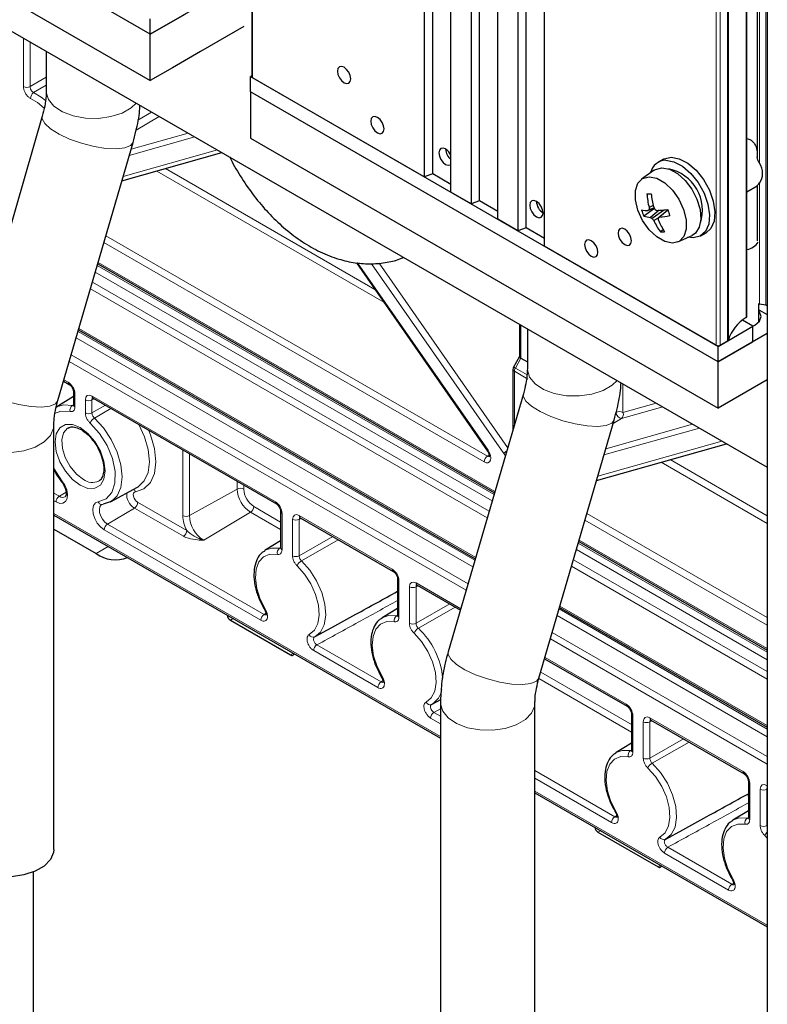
# Paper-space layout 'Blatt4' of a CAD drawing. Header units: millimetres. Extents: x 5 to 418, y 2 to 292.
# Tile 44 of 52: x 254 to 286, y 106 to 148. Entities that reach past the tile are written whole.
import ezdxf

# ---------------------------------------------------------------- set-up
doc = ezdxf.new("R2010")
doc.units = ezdxf.units.MM

psp = doc.layouts.new('Blatt4')

# ---------------------------------------------------------------- linework, layer by layer
at = {"color": 7, "linetype": 'Continuous', "lineweight": 25}
for p, q in [((285.959, 214.912), (285.959, 92.431)), ((271.437, 206.516), (271.437, 141.193)), ((271.795, 141.313), (271.795, 206.309)), ((272.568, 140.54), (272.568, 205.863)), ((273.417, 205.373), (273.417, 140.05)), ((273.775, 140.17), (273.775, 205.166)), ((274.548, 139.397), (274.548, 204.72)), ((275.397, 204.23), (275.397, 138.907)), ((275.755, 139.027), (275.755, 204.023)), ((276.528, 138.254), (276.528, 203.577)), ((285.099, 135.276), (285.099, 200.035)), ((285.535, 167.924), (285.535, 142.026)), ((259.84, 147.234), (240.041, 158.664)), ((240.041, 156.704), (259.84, 145.275)), ((241.314, 154.662), (285.959, 128.889)), ((263.581, 149.394), (259.84, 147.234)), ((264.133, 148.594), (264.133, 145.438)), ((259.84, 147.234), (261.311, 148.083)), ((259.84, 147.234), (259.84, 147.888)), ((259.84, 145.275), (259.84, 147.234)), ((263.8, 147.561), (261.962, 146.499)), ((255.436, 146.51), (255.436, 144.813)), ((264.133, 145.467), (264.083, 145.438)), ((264.083, 145.438), (283.882, 134.009)), ((264.083, 144.785), (264.083, 145.438)), ((271.437, 141.193), (264.168, 145.389)), ((283.882, 133.355), (264.083, 144.785)), ((264.083, 144.785), (264.083, 142.825)), ((255.269, 143.761), (252.086, 132.827)), ((255.927, 131.709), (259.109, 142.643)), ((264.083, 142.825), (283.882, 131.396)), ((258.636, 141.016), (262.875, 142.215)), ((281.568, 141.936), (281.341, 141.806)), ((281.174, 141.475), (280.64, 141.098)), ((271.795, 141.313), (271.437, 141.193)), ((272.568, 140.866), (271.795, 141.313)), ((285.099, 140.557), (285.532, 140.807)), ((285.535, 140.814), (285.535, 138.48)), ((273.417, 140.05), (272.568, 140.54)), ((273.775, 140.17), (273.417, 140.05)), ((274.548, 139.723), (273.775, 140.17)), ((281.178, 139.853), (280.729, 139.53)), ((281.176, 139.856), (280.909, 139.759)), ((281.131, 139.982), (280.955, 139.897)), ((281.166, 139.875), (280.959, 139.795)), ((281.387, 139.771), (281.01, 139.472)), ((281.606, 139.789), (281.087, 139.432)), ((281.752, 139.784), (281.337, 139.436)), ((281.755, 139.775), (281.397, 139.478)), ((275.397, 138.907), (274.548, 139.397)), ((281.344, 139.441), (281.153, 139.337)), ((275.755, 139.027), (275.397, 138.907)), ((276.528, 138.58), (275.755, 139.027)), ((281.555, 138.95), (281.433, 138.862)), ((282.177, 138.434), (282.772, 138.708)), ((283.141, 138.688), (283.368, 138.819)), ((283.797, 134.058), (276.528, 138.254)), ((257.614, 137.505), (274.412, 127.808)), ((268.566, 137.551), (274.116, 129.574)), ((285.601, 135.036), (285.601, 135.805)), ((285.601, 135.563), (285.959, 135.357)), ((285.898, 135.758), (285.624, 135.8)), ((275.472, 134.943), (275.472, 133.573)), ((275.801, 134.754), (275.801, 133.056)), ((283.882, 134.009), (285.353, 134.858)), ((285.353, 134.858), (284.908, 135.115)), ((285.353, 134.204), (285.353, 134.858)), ((256.8, 134.709), (273.598, 125.011)), ((285.959, 134.554), (283.882, 133.355)), ((283.882, 133.355), (285.353, 134.204)), ((283.882, 133.355), (283.882, 134.009)), ((283.967, 134.058), (284.278, 134.237)), ((275.472, 133.579), (275.22, 133.132)), ((275.531, 133.512), (275.801, 133.356)), ((283.882, 131.396), (283.882, 133.355)), ((275.194, 133.033), (275.194, 130.496)), ((256.167, 132.535), (256.408, 132.396)), ((285.959, 132.595), (283.882, 131.396)), ((256.591, 131.88), (255.839, 131.424)), ((256.591, 132.079), (256.591, 131.526)), ((257.416, 131.814), (265.176, 127.334)), ((257.418, 131.813), (257.416, 131.814)), ((275.633, 132.004), (272.451, 121.071)), ((255.839, 131.424), (255.88, 131.447)), ((255.759, 112.693), (255.759, 130.657)), ((276.291, 119.953), (279.474, 130.886)), ((278.73, 128.332), (284.23, 129.887)), ((258.151, 127.418), (259.301, 128.05)), ((255.759, 126.86), (272.124, 117.413)), ((265.359, 127.018), (265.359, 125.477)), ((266.184, 126.753), (270.126, 124.477)), ((266.186, 126.751), (266.184, 126.753)), ((255.759, 126.266), (257.549, 125.233)), ((265.359, 125.768), (264.708, 125.373)), ((277.978, 125.749), (285.959, 121.142)), ((264.687, 125.359), (264.708, 125.373)), ((270.309, 124.16), (270.309, 122.619)), ((271.134, 123.895), (272.965, 122.838)), ((271.136, 123.894), (271.134, 123.895)), ((270.309, 122.91), (269.658, 122.516)), ((277.164, 122.952), (285.959, 117.876)), ((263.234, 122.408), (265.78, 120.939)), ((269.636, 122.502), (269.658, 122.516)), ((266.821, 121.714), (267.53, 122.104)), ((276.532, 120.779), (280.025, 118.762)), ((271.77, 118.857), (272.133, 119.056)), ((272.124, 118.901), (272.124, 100.937)), ((276.124, 100.937), (276.124, 118.901)), ((280.208, 118.445), (280.208, 116.904)), ((281.033, 118.18), (284.975, 115.905)), ((281.036, 118.179), (281.033, 118.18)), ((280.208, 117.195), (279.558, 116.801)), ((279.536, 116.787), (279.558, 116.801)), ((285.158, 115.588), (285.158, 114.047)), ((276.124, 115.104), (285.959, 109.426)), ((285.158, 114.338), (284.507, 113.943)), ((284.486, 113.93), (284.507, 113.943)), ((281.67, 113.142), (282.379, 113.531)), ((278.791, 113.428), (281.336, 111.958)), ((254.891, 100.098), (254.891, 111.741))]:
    psp.add_line(p, q, dxfattribs=at)
at = {"color": 7, "linetype": 'Continuous', "lineweight": 18}
for p, q in [((285.898, 200.846), (285.898, 135.758)), ((285.069, 200.017), (285.069, 135.231)), ((283.797, 199.381), (283.797, 134.058)), ((283.967, 134.058), (283.967, 199.381)), ((284.278, 199.56), (284.278, 134.237)), ((284.312, 134.276), (284.312, 199.58)), ((285.624, 141.776), (285.624, 168.038)), ((264.168, 145.389), (264.168, 148.561)), ((254.469, 145.012), (254.469, 147.068)), ((254.749, 146.906), (254.749, 145.011)), ((254.749, 145.011), (255.436, 145.408)), ((255.436, 145.07), (254.902, 144.76)), ((259.316, 143.588), (259.897, 143.934)), ((260.218, 143.75), (259.242, 143.166)), ((261.727, 142.878), (258.949, 142.093)), ((259.027, 142.359), (261.443, 143.042)), ((258.689, 141.197), (262.682, 142.327)), ((269.728, 135.881), (260.111, 141.433)), ((260.487, 141.54), (269.352, 136.422)), ((285.624, 135.8), (285.624, 140.929)), ((257.957, 138.684), (274.109, 129.36)), ((273.97, 129.116), (257.876, 138.407)), ((257.593, 137.435), (274.391, 127.738)), ((257.631, 137.563), (274.429, 127.866)), ((268.615, 137.547), (274.139, 129.607)), ((274.801, 129.476), (269.211, 137.511)), ((269.53, 137.536), (274.968, 129.72)), ((274.311, 127.461), (257.513, 137.158)), ((274.104, 126.752), (257.306, 136.449)), ((257.387, 136.726), (274.185, 127.029)), ((256.817, 134.767), (273.615, 125.069)), ((275.531, 134.91), (275.531, 133.512)), ((273.498, 124.669), (256.7, 134.367)), ((256.781, 134.644), (273.579, 124.946)), ((256.492, 133.65), (273.29, 123.953)), ((275.531, 133.512), (275.294, 133.091)), ((273.209, 123.676), (256.411, 133.373)), ((275.294, 133.091), (275.787, 132.807)), ((275.253, 132.952), (275.253, 130.697)), ((275.823, 132.622), (275.253, 132.952)), ((256.184, 132.593), (256.367, 132.488)), ((279.842, 132.42), (279.842, 131.21)), ((256.649, 131.998), (256.649, 131.444)), ((257.374, 131.906), (265.135, 127.426)), ((256.546, 131.508), (256.591, 131.536)), ((257.092, 131.189), (257.092, 131.743)), ((257.46, 131.789), (257.372, 131.741)), ((257.372, 131.741), (257.372, 131.188)), ((257.372, 131.188), (257.939, 131.512)), ((258.176, 131.376), (257.473, 130.973)), ((281.534, 131.444), (279.788, 130.95)), ((279.842, 131.21), (281.25, 131.608)), ((283.082, 130.55), (279.044, 129.408)), ((279.121, 129.675), (282.797, 130.715)), ((279.788, 130.95), (279.43, 130.736)), ((278.783, 128.513), (284.037, 129.999)), ((261.217, 126.839), (261.217, 129.62)), ((261.498, 129.458), (261.498, 126.838)), ((274.109, 129.36), (274.187, 129.412)), ((285.959, 126.512), (281.465, 129.106)), ((281.842, 129.212), (285.959, 126.835)), ((263.517, 127.964), (263.517, 128.292)), ((263.798, 128.13), (263.798, 127.962)), ((255.759, 127.794), (255.99, 127.661)), ((256.274, 127.83), (255.99, 127.661)), ((263.517, 127.964), (261.498, 126.838)), ((255.851, 127.417), (255.759, 127.47)), ((259.304, 127.405), (261.382, 126.206)), ((264.224, 127.223), (265.359, 126.568)), ((255.759, 126.928), (272.124, 117.481)), ((259.165, 127.162), (258.029, 126.483)), ((261.243, 125.963), (259.165, 127.162)), ((264.085, 126.98), (262.101, 125.794)), ((265.359, 126.245), (264.085, 126.98)), ((265.417, 126.936), (265.417, 125.395)), ((266.142, 126.844), (270.084, 124.568)), ((278.322, 126.927), (285.959, 122.519)), ((258.029, 126.483), (264.659, 122.656)), ((265.86, 125.14), (265.86, 126.681)), ((266.228, 126.727), (266.14, 126.679)), ((266.14, 126.679), (266.14, 125.138)), ((285.959, 122.195), (278.241, 126.65)), ((264.52, 122.412), (257.89, 126.24)), ((266.14, 125.138), (267.567, 125.954)), ((267.798, 125.821), (266.238, 124.927)), ((277.958, 125.679), (285.959, 121.06)), ((277.995, 125.807), (285.959, 121.209)), ((257.549, 125.233), (258.063, 125.53)), ((265.317, 125.458), (265.359, 125.484)), ((285.959, 120.736), (277.877, 125.402)), ((277.752, 124.97), (285.959, 120.232)), ((285.959, 119.909), (277.671, 124.693)), ((270.367, 124.079), (270.367, 122.538)), ((271.178, 123.869), (271.09, 123.822)), ((271.092, 123.987), (272.982, 122.896)), ((270.809, 122.282), (270.809, 123.823)), ((271.09, 123.822), (271.09, 122.281)), ((271.09, 122.281), (272.517, 123.097)), ((264.659, 122.656), (264.738, 122.707)), ((270.267, 122.601), (270.309, 122.626)), ((272.748, 122.963), (271.188, 122.069)), ((277.146, 122.887), (285.959, 117.8)), ((277.181, 123.01), (285.959, 117.943)), ((263.234, 122.408), (263.353, 122.477)), ((285.959, 117.476), (277.065, 122.61)), ((276.856, 121.894), (285.959, 116.639)), ((266.896, 121.365), (269.609, 119.798)), ((285.959, 116.316), (276.776, 121.617)), ((265.78, 120.939), (265.898, 121.007)), ((269.47, 119.555), (266.757, 121.121)), ((276.549, 120.837), (279.984, 118.854)), ((276.367, 120.213), (280.208, 117.996)), ((269.609, 119.798), (269.688, 119.85)), ((280.208, 117.672), (276.287, 119.936)), ((272.124, 118.66), (271.846, 118.507)), ((271.846, 118.507), (272.124, 118.346)), ((272.124, 118.023), (271.707, 118.264)), ((280.267, 118.364), (280.267, 116.823)), ((280.709, 116.567), (280.709, 118.109)), ((281.078, 118.155), (280.989, 118.107)), ((280.989, 118.107), (280.989, 116.566)), ((280.992, 118.272), (284.934, 115.996)), ((280.989, 116.566), (282.416, 117.382)), ((282.647, 117.249), (281.087, 116.354)), ((280.166, 116.886), (280.208, 116.911)), ((276.124, 116.037), (279.508, 114.083)), ((279.37, 113.84), (276.124, 115.714)), ((276.124, 115.172), (285.959, 109.494)), ((285.216, 115.506), (285.216, 113.965)), ((285.659, 113.71), (285.659, 115.251)), ((285.959, 115.26), (285.939, 115.25)), ((285.939, 115.25), (285.939, 113.709)), ((285.941, 115.414), (285.959, 115.404)), ((279.508, 114.083), (279.587, 114.135)), ((285.116, 114.028), (285.158, 114.054)), ((278.791, 113.428), (278.909, 113.496)), ((285.939, 113.709), (285.959, 113.72)), ((285.959, 113.181), (285.854, 113.286)), ((281.745, 112.792), (284.458, 111.226)), ((284.319, 110.982), (281.606, 112.549)), ((281.336, 111.958), (281.455, 112.027)), ((284.458, 111.226), (284.537, 111.277))]:
    psp.add_line(p, q, dxfattribs=at)
at = {"color": 7, "linetype": 'Continuous', "lineweight": 25, "flags": 128}
for points in [[(261.962, 146.499), (260.774, 145.813), (259.84, 145.275)], [(268.043, 145.831), (267.934, 145.868), (267.843, 145.85), (267.781, 145.78), (267.76, 145.667), (267.781, 145.53), (267.843, 145.389), (267.934, 145.265), (268.043, 145.177), (268.151, 145.14), (268.243, 145.158), (268.304, 145.228), (268.326, 145.341), (268.304, 145.478), (268.243, 145.619), (268.151, 145.743), (268.043, 145.831)], [(269.457, 143.708), (269.349, 143.745), (269.257, 143.728), (269.196, 143.657), (269.174, 143.544), (269.196, 143.407), (269.257, 143.266), (269.349, 143.142), (269.457, 143.055), (269.565, 143.017), (269.657, 143.035), (269.718, 143.105), (269.74, 143.218), (269.718, 143.355), (269.657, 143.497), (269.565, 143.62), (269.457, 143.708)], [(272.342, 142.369), (272.234, 142.406), (272.142, 142.389), (272.081, 142.318), (272.059, 142.206), (272.081, 142.068), (272.142, 141.927), (272.234, 141.803), (272.342, 141.716), (272.45, 141.678), (272.542, 141.696), (272.568, 141.716)], [(281.568, 141.936), (281.591, 141.949), (281.887, 142.021)], [(281.66, 141.89), (282.003, 141.828), (282.365, 141.638), (282.717, 141.336), (283.03, 140.945), (283.28, 140.498), (283.445, 140.03), (283.513, 139.58), (283.478, 139.184), (283.343, 138.874), (283.118, 138.675), (282.823, 138.604), (282.601, 138.629)], [(281.887, 142.021), (282.229, 141.959), (282.591, 141.769), (282.943, 141.467), (283.256, 141.076), (283.506, 140.628), (283.671, 140.161), (283.739, 139.711), (283.704, 139.315), (283.569, 139.005), (283.368, 138.819)], [(281.174, 141.475), (281.225, 141.507), (281.499, 141.577)], [(281.499, 141.577), (281.818, 141.516), (282.155, 141.332), (282.48, 141.039), (282.763, 140.664), (282.98, 140.241), (283.111, 139.806), (283.145, 139.399), (283.078, 139.056), (282.917, 138.807), (282.772, 138.708)], [(280.952, 141.195), (281.276, 141.131), (281.617, 140.936), (281.941, 140.628), (282.217, 140.238), (282.418, 139.804), (282.525, 139.369), (282.525, 138.975), (282.421, 138.661), (282.222, 138.457), (281.947, 138.384), (281.623, 138.448), (281.282, 138.644), (280.958, 138.951), (280.682, 139.341), (280.481, 139.775), (280.374, 140.21), (280.373, 140.604), (280.478, 140.918), (280.677, 141.122), (280.952, 141.195)], [(276.189, 140.148), (276.08, 140.186), (275.989, 140.168), (275.927, 140.097), (275.906, 139.985), (275.927, 139.847), (275.989, 139.706), (276.08, 139.582), (276.189, 139.495), (276.297, 139.457), (276.389, 139.475), (276.45, 139.546), (276.471, 139.658), (276.45, 139.796), (276.389, 139.937), (276.297, 140.061), (276.189, 140.148)], [(279.922, 138.973), (279.814, 139.01), (279.722, 138.993), (279.661, 138.922), (279.639, 138.809), (279.661, 138.672), (279.722, 138.531), (279.814, 138.407), (279.922, 138.32), (280.03, 138.282), (280.122, 138.3), (280.183, 138.37), (280.205, 138.483), (280.183, 138.62), (280.122, 138.762), (280.03, 138.885), (279.922, 138.973)], [(278.508, 138.483), (278.4, 138.52), (278.308, 138.503), (278.247, 138.432), (278.225, 138.319), (278.247, 138.182), (278.308, 138.041), (278.4, 137.917), (278.508, 137.83), (278.616, 137.792), (278.708, 137.81), (278.769, 137.88), (278.791, 137.993), (278.769, 138.13), (278.708, 138.272), (278.616, 138.395), (278.508, 138.483)], [(285.347, 134.861), (285.438, 134.907), (285.633, 135.075), (285.701, 135.274), (285.633, 135.473), (285.601, 135.512)], [(259.301, 128.05), (259.33, 128.066), (259.359, 128.085)], [(258.24, 127.475), (258.18, 127.435), (257.852, 127.325)], [(265.78, 120.939), (265.808, 120.926), (265.834, 120.92), (265.859, 120.921), (265.88, 120.929), (265.898, 120.944), (265.911, 120.964), (265.919, 120.99), (265.919, 120.995)], [(255.759, 112.693), (255.749, 112.575), (255.62, 112.27), (255.353, 111.995), (254.968, 111.773), (254.493, 111.619), (253.964, 111.545), (253.419, 111.555), (252.9, 111.65), (252.445, 111.823), (252.087, 112.06), (251.853, 112.344), (251.76, 112.654), (251.759, 112.693)], [(281.336, 111.958), (281.364, 111.946), (281.39, 111.94), (281.415, 111.941), (281.436, 111.948), (281.454, 111.963), (281.467, 111.984), (281.475, 112.01), (281.476, 112.014)]]:
    psp.add_lwpolyline(points, dxfattribs=at)
at = {"color": 7, "linetype": 'Continuous', "lineweight": 18, "flags": 128}
for points in [[(254.902, 144.76), (255.223, 144.567), (255.404, 144.425)], [(259.24, 144.314), (259.03, 144.115), (258.645, 143.893), (258.17, 143.739), (257.641, 143.664), (257.096, 143.675), (256.577, 143.77), (256.122, 143.942), (255.764, 144.179), (255.53, 144.463), (255.437, 144.773), (255.436, 144.813)], [(255.351, 144.098), (255.067, 144.334), (254.774, 144.51)], [(259.109, 142.643), (259.009, 142.511), (258.769, 142.413), (258.411, 142.373), (257.964, 142.395), (257.458, 142.477), (256.933, 142.612), (256.427, 142.792), (255.977, 143.001), (255.617, 143.226), (255.374, 143.448), (255.265, 143.653), (255.269, 143.761)], [(279.605, 132.558), (279.394, 132.359), (279.009, 132.136), (278.535, 131.982), (278.005, 131.908), (277.461, 131.919), (276.942, 132.014), (276.486, 132.186), (276.128, 132.423), (275.895, 132.707), (275.802, 133.017), (275.801, 133.056)], [(255.927, 131.709), (255.826, 131.577), (255.586, 131.479), (255.229, 131.439), (254.781, 131.461), (254.276, 131.543), (253.751, 131.678), (253.244, 131.858), (252.795, 132.067), (252.435, 132.292), (252.191, 132.515), (252.083, 132.719), (252.086, 132.827)], [(279.474, 130.886), (279.373, 130.754), (279.133, 130.656), (278.776, 130.617), (278.328, 130.639), (277.823, 130.721), (277.298, 130.856), (276.792, 131.035), (276.342, 131.245), (275.982, 131.469), (275.739, 131.692), (275.63, 131.897), (275.633, 132.004)], [(255.88, 131.447), (256.162, 131.534), (256.546, 131.508)], [(256.447, 131.248), (256.056, 131.266), (255.784, 131.16)], [(257.473, 130.973), (257.857, 130.556), (258.184, 130.065), (258.435, 129.532), (258.592, 128.993), (258.645, 128.482), (258.59, 128.034), (258.432, 127.677), (258.24, 127.475)], [(255.759, 130.656), (255.749, 130.539), (255.62, 130.233), (255.353, 129.959), (254.968, 129.737), (254.493, 129.583), (253.964, 129.508), (253.419, 129.519), (252.9, 129.614), (252.445, 129.787), (252.087, 130.024), (251.853, 130.308), (251.76, 130.618), (251.759, 130.658)], [(256.87, 128.124), (256.543, 128.374), (256.247, 128.718), (256.012, 129.125), (255.862, 129.553), (255.81, 129.962), (255.862, 130.31), (256.012, 130.565), (256.247, 130.7), (256.543, 130.703), (256.87, 130.574), (257.198, 130.325), (257.494, 129.98), (257.729, 129.574), (257.879, 129.145), (257.931, 128.737), (257.879, 128.388), (257.729, 128.134), (257.494, 127.998), (257.198, 127.995), (256.87, 128.124)], [(256.357, 130.554), (256.336, 130.54), (256.17, 130.343), (256.096, 130.047), (256.121, 129.685), (256.242, 129.295), (256.447, 128.919), (256.713, 128.599), (257.012, 128.369)], [(257.64, 127.426), (257.973, 127.549), (258.215, 127.821), (258.345, 128.219), (258.352, 128.712), (258.237, 129.257), (258.008, 129.81), (257.685, 130.325), (257.294, 130.759)], [(259.359, 128.085), (259.584, 128.309), (259.745, 128.668), (259.801, 129.12), (259.749, 129.634), (259.593, 130.178), (259.353, 130.696)], [(259.782, 130.449), (259.855, 130.266), (260.025, 129.676), (260.081, 129.117), (260.02, 128.627), (259.846, 128.238), (259.57, 127.974), (259.21, 127.853)], [(274.139, 129.607), (274.125, 129.593), (274.117, 129.582), (274.115, 129.575), (274.116, 129.574)], [(255.759, 128.838), (255.768, 128.822), (256.101, 128.315)], [(256.101, 128.315), (256.221, 128.128), (256.302, 127.926), (256.336, 127.729), (256.319, 127.558), (256.253, 127.431), (256.145, 127.362), (256.006, 127.357), (255.851, 127.417)], [(256.085, 128.273), (256.084, 128.274), (256.084, 128.284), (256.09, 128.297), (256.101, 128.315)], [(259.21, 127.853), (259.165, 127.835), (259.134, 127.794), (259.121, 127.734), (259.128, 127.663), (259.153, 127.586), (259.193, 127.513), (259.246, 127.45), (259.304, 127.405)], [(257.89, 126.24), (257.735, 126.359), (257.596, 126.524), (257.488, 126.718), (257.422, 126.921), (257.405, 127.112), (257.439, 127.269), (257.52, 127.378), (257.64, 127.426)], [(257.789, 127.305), (257.767, 127.29), (257.709, 127.213), (257.685, 127.101), (257.697, 126.966), (257.744, 126.822), (257.821, 126.685), (257.919, 126.567), (258.029, 126.483)], [(265.222, 125.197), (264.906, 125.207), (264.639, 125.1), (264.438, 124.884), (264.319, 124.574), (264.287, 124.189), (264.346, 123.757), (264.491, 123.306), (264.714, 122.865)], [(264.708, 125.373), (264.968, 125.468), (265.317, 125.458)], [(266.563, 121.798), (266.786, 121.981), (266.931, 122.265), (266.99, 122.629), (266.958, 123.05), (266.839, 123.498), (266.638, 123.945), (266.371, 124.361), (266.055, 124.716)], [(266.238, 124.927), (266.587, 124.534), (266.882, 124.075), (267.103, 123.581), (267.235, 123.086), (267.27, 122.621), (267.205, 122.219), (267.045, 121.906), (266.799, 121.703)], [(270.172, 122.34), (269.855, 122.349), (269.588, 122.242), (269.388, 122.027), (269.268, 121.716), (269.237, 121.332), (269.296, 120.9), (269.441, 120.448), (269.663, 120.008)], [(269.658, 122.516), (269.918, 122.611), (270.267, 122.601)], [(271.513, 118.94), (271.735, 119.124), (271.881, 119.407), (271.94, 119.772), (271.908, 120.192), (271.788, 120.641), (271.588, 121.088), (271.321, 121.503), (271.005, 121.859)], [(276.291, 119.953), (276.191, 119.821), (275.951, 119.723), (275.593, 119.683), (275.146, 119.705), (274.641, 119.787), (274.115, 119.922), (273.609, 120.101), (273.159, 120.311), (272.799, 120.536), (272.556, 120.758), (272.447, 120.963), (272.451, 121.071)], [(276.124, 118.9), (276.113, 118.783), (275.984, 118.477), (275.717, 118.203), (275.332, 117.981), (274.858, 117.827), (274.328, 117.752), (273.784, 117.763), (273.265, 117.858), (272.809, 118.031), (272.451, 118.268), (272.218, 118.551), (272.125, 118.861), (272.124, 118.902)], [(279.558, 116.801), (279.817, 116.896), (280.166, 116.886)], [(280.071, 116.625), (279.755, 116.634), (279.488, 116.528), (279.288, 116.312), (279.168, 116.001), (279.136, 115.617), (279.195, 115.185), (279.341, 114.733), (279.563, 114.293)], [(281.413, 113.225), (281.635, 113.409), (281.78, 113.693), (281.839, 114.057), (281.808, 114.477), (281.688, 114.926), (281.488, 115.373), (281.221, 115.788), (280.905, 116.144)], [(281.087, 116.354), (281.436, 115.961), (281.731, 115.503), (281.952, 115.009), (282.085, 114.514), (282.119, 114.049), (282.054, 113.647), (281.894, 113.334), (281.648, 113.13)], [(284.507, 113.943), (284.767, 114.039), (285.116, 114.028)], [(285.021, 113.768), (284.705, 113.777), (284.438, 113.67), (284.237, 113.454), (284.118, 113.144), (284.086, 112.76), (284.145, 112.327), (284.29, 111.876), (284.513, 111.436)]]:
    psp.add_lwpolyline(points, dxfattribs=at)
at = {"color": 7, "linetype": 'Continuous', "lineweight": 25}
for centre, radius, start, end in [((264.193, 145.444), 0.0604, 185.6938, 245.6261), ((272.01, 141.852), 0.614, 24.5469, 57.2415), ((272.951, 142.392), 0.609, 182.2203, 231.0981), ((281.674, 141.221), 0.669, 91.1538, 167.3659), ((281.425, 139.775), 1.788, 341.9568, 78.2375), ((276.788, 140.168), 0.6, 181.8678, 238.1266), ((280.888, 144.746), 4.276, 269.6927, 272.0595), ((284.157, 140.696), 3.301, 183.9315, 193.9976), ((285.148, 140.975), 4.138, 186.9815, 195.054), ((280.95, 141.491), 1.733, 259.6247, 268.6394), ((283.575, 140.681), 3.07, 196.9391, 202.0139), ((283.079, 136.843), 3.635, 125.6891, 126.6606), ((283.724, 139.949), 2.769, 181.0721, 183.1848), ((284.651, 141.782), 3.973, 208.2747, 209.9459), ((282.556, 143.07), 3.537, 247.6134, 249.1201), ((280.837, 147.7), 7.948, 273.3051, 276.5636), ((285.356, 140.937), 3.784, 197.4186, 201.535), ((281.08, 140.519), 1.049, 250.4018, 266.168), ((281.999, 141.278), 2.059, 241.3131, 243.7198), ((283.822, 141.252), 3.285, 213.6475, 215.6751), ((283.729, 140.536), 2.841, 204.9729, 216.098), ((271.069, 154.043), 17.855, 305.1059, 305.3396), ((284.4, 139.817), 3.086, 187.0847, 188.8921), ((284.378, 140.681), 3.311, 203.9105, 213.2781), ((281.013, 143.329), 3.87, 275.6854, 282.2758), ((281.488, 141.042), 2.181, 268.555, 273.1971), ((284.993, 138.792), 0.688, 278.8722, 328.0255), ((285.646, 135.959), 0.161, 244.3287, 261.8771), ((285.929, 135.96), 0.205, 261.2687, 278.456), ((285.921, 133.776), 1.686, 120.3524, 162.7405), ((285.042, 135.281), 0.0573, 298.6444, 355.3058), ((283.882, 134.221), 0.184, 242.6096, 297.3909), ((284.248, 134.297), 0.0669, 296.291, 341.9257), ((275.394, 133.033), 0.2, 150.5774, 180), ((258.36, 126.329), 1.363, 233.5128, 291.9529), ((263.404, 122.671), 0.313, 188.3743, 237.1025), ((278.961, 113.69), 0.313, 188.3744, 237.1025)]:
    psp.add_arc(centre, radius, start, end, dxfattribs=at)
at = {"color": 7, "linetype": 'Continuous', "lineweight": 18}
for centre, radius, start, end in [((254.61, 145.286), 0.308, 242.6567, 296.7658), ((255.063, 144.52), 0.289, 123.8696, 181.8727), ((274.185, 131.146), 2.239, 60.2916, 62.4549), ((275.541, 132.942), 0.289, 148.857, 178.0432), ((275.29, 133.04), 0.0961, 184.1262, 247.1939), ((256.467, 132.478), 0.101, 174.523, 233.3115), ((256.691, 132.09), 0.101, 186.7955, 245.4741), ((257.472, 131.895), 0.0986, 173.7108, 234.9779), ((256.691, 131.304), 0.251, 125.5356, 192.8229), ((256.689, 131.535), 0.0987, 185.078, 246.2419), ((257.233, 132.016), 0.308, 242.6567, 296.7658), ((257.233, 131.463), 0.308, 242.6567, 296.7658), ((257.697, 130.603), 0.433, 121.2335, 158.8325), ((279.701, 130.936), 0.308, 62.6566, 116.7662), ((279.822, 131.207), 0.259, 179.105, 262.5658), ((279.664, 131.111), 0.203, 307.3949, 28.9257), ((274.277, 129.102), 0.308, 123.2301, 177.348), ((275.558, 128.649), 1.121, 124.2865, 132.4612), ((257.39, 128.87), 0.627, 232.9168, 295.2591), ((256.158, 127.403), 0.308, 123.2301, 177.348), ((256.131, 127.847), 0.234, 232.8301, 297.1193), ((259.498, 127.725), 0.654, 173.3356, 239.4162), ((259.027, 127.785), 0.195, 20.3634, 59.6403), ((263.656, 127.689), 0.308, 62.6566, 116.7662), ((264.751, 128.02), 1.235, 182.6053, 237.3947), ((264.724, 128.005), 0.927, 182.6057, 237.3943), ((257.789, 127.466), 0.155, 194.8515, 293.8087), ((258.997, 127.42), 0.308, 303.2282, 357.3489), ((263.917, 127.238), 0.308, 303.2283, 357.3487), ((265.236, 127.416), 0.101, 174.523, 233.3115), ((262.679, 126.881), 1.462, 181.6123, 207.4565), ((261.359, 127.113), 0.308, 242.6564, 296.7664), ((262.806, 126.898), 1.31, 182.6054, 237.3947), ((265.46, 127.028), 0.101, 186.7955, 245.4741), ((266.24, 126.833), 0.0986, 173.7108, 234.9779), ((258.198, 126.225), 0.308, 123.2301, 177.348), ((266.001, 126.955), 0.308, 242.6565, 296.7663), ((261.074, 126.221), 0.308, 303.2282, 357.3489), ((265.461, 125.257), 0.247, 125.7226, 194.086), ((265.455, 125.484), 0.0961, 184.1294, 247.1911), ((266.001, 125.414), 0.308, 242.6565, 296.7663), ((266.471, 124.54), 0.452, 121.0969, 157.0176), ((270.185, 124.559), 0.101, 174.523, 233.3115), ((270.405, 124.167), 0.0962, 184.37, 247.1665), ((271.19, 123.976), 0.0986, 173.7108, 234.9779), ((270.483, 123.556), 0.185, 160.171, 199.8285), ((270.951, 124.097), 0.308, 242.6565, 296.7661), ((264.828, 122.398), 0.308, 123.2301, 177.348), ((264.769, 122.757), 0.122, 117.1216, 134.5536), ((270.404, 122.626), 0.096, 184.1207, 247.1992), ((270.411, 122.4), 0.247, 125.723, 194.086), ((270.951, 122.556), 0.308, 242.6565, 296.7661), ((266.73, 121.87), 0.181, 203.6164, 292.578), ((271.421, 121.682), 0.452, 121.0975, 157.0172), ((268.92, 119.657), 3.311, 5.1002, 46.7721), ((267.065, 121.107), 0.308, 123.2301, 177.348), ((269.778, 119.54), 0.308, 123.2301, 177.348), ((269.719, 119.9), 0.122, 117.1298, 134.5454), ((271.285, 119.632), 0.913, 300.5185, 349.6525), ((271.679, 119.013), 0.181, 203.6163, 292.5781), ((272.014, 118.249), 0.308, 123.2301, 177.348), ((280.085, 118.844), 0.101, 174.523, 233.3115), ((280.304, 118.452), 0.0962, 184.3703, 247.1662), ((280.85, 118.382), 0.308, 242.6565, 296.7661), ((281.09, 118.261), 0.0986, 173.7108, 234.9779), ((280.311, 116.685), 0.247, 125.7229, 194.086), ((280.304, 116.911), 0.0961, 184.1253, 247.1947), ((280.85, 116.841), 0.308, 242.6565, 296.7661), ((281.32, 115.968), 0.452, 121.0975, 157.0172), ((285.034, 115.987), 0.101, 174.523, 233.3115), ((285.254, 115.595), 0.0962, 184.37, 247.1668), ((285.8, 115.525), 0.308, 242.6565, 296.7663), ((286.064, 115.409), 0.122, 177.4812, 211.0626), ((285.332, 114.984), 0.185, 160.1713, 199.8287), ((279.618, 114.185), 0.122, 117.1257, 134.5495), ((279.677, 113.826), 0.308, 123.2301, 177.348), ((285.26, 113.828), 0.247, 125.7226, 194.086), ((285.254, 114.054), 0.0961, 184.1294, 247.1911), ((285.8, 113.984), 0.308, 242.6565, 296.7663), ((281.579, 113.298), 0.181, 203.6164, 292.578), ((286.241, 113.128), 0.417, 132.4531, 157.745), ((281.914, 112.534), 0.308, 123.2301, 177.348), ((284.568, 111.327), 0.122, 117.126, 134.5491), ((284.627, 110.968), 0.308, 123.2301, 177.348)]:
    psp.add_arc(centre, radius, start, end, dxfattribs=at)
at = {"color": 7, "linetype": 'Continuous', "lineweight": 25}
for centre, major_axis, ratio, start_param, end_param in [((284.467, 141.531), (1.263, -0.4), 0.697943, 6.036735, 6.964183), ((275.672, 133.526), (0.199, -0.052), 0.314558, 3.223995, 4.009393), ((275.533, 133.28), (-0.067, 0.244), 0.512471, 5.805584, 5.810696)]:
    psp.add_ellipse(centre, major_axis=major_axis, ratio=ratio, start_param=start_param, end_param=end_param, dxfattribs=at)
at = {"color": 7, "linetype": 'Continuous', "lineweight": 18}
for centre, major_axis, ratio, start_param, end_param in [((256.366, 132.161), (-0.2, 0.346), 0.577557, 3.927224, 5.497716), ((257.374, 131.579), (-0.2, 0.347), 0.577206, 5.498021, 7.068512), ((257.516, 131.661), (-0.105, 0.17), 0.576506, 6.236414, 7.051126), ((273.969, 129.443), (-0.201, 0.347), 0.576851, 2.355505, 4.855997), ((274.111, 129.525), (-0.091, 0.179), 0.554479, 2.385479, 3.213144), ((274.97, 129.641), (-0.2, 0.347), 0.577031, 1.716848, 2.004895), ((265.135, 127.099), (-0.2, 0.346), 0.577557, 3.927224, 5.497716), ((266.143, 126.517), (-0.2, 0.347), 0.577206, 5.498021, 7.068512), ((266.284, 126.599), (-0.105, 0.17), 0.576506, 6.236461, 7.051126), ((270.084, 124.242), (-0.2, 0.346), 0.577557, 3.927224, 5.497716), ((271.092, 123.66), (-0.2, 0.347), 0.577206, 5.498021, 7.068512), ((271.234, 123.742), (-0.105, 0.17), 0.576506, 6.236461, 7.051126), ((279.984, 118.527), (-0.2, 0.346), 0.577557, 3.927224, 5.497716), ((280.992, 117.945), (-0.2, 0.347), 0.577206, 5.498021, 7.068512), ((281.133, 118.027), (-0.105, 0.17), 0.576506, 6.236461, 7.051126), ((284.934, 115.67), (-0.2, 0.346), 0.577557, 3.927224, 5.497716), ((285.942, 115.088), (-0.2, 0.347), 0.577206, 5.498021, 7.068512), ((286.083, 115.169), (-0.105, 0.17), 0.576506, 0.21874, 0.767941)]:
    psp.add_ellipse(centre, major_axis=major_axis, ratio=ratio, start_param=start_param, end_param=end_param, dxfattribs=at)
for points, knots in [([(254.469, 145.012), (254.471, 144.978), (254.476, 144.906), (254.52, 144.784), (254.59, 144.667), (254.678, 144.568), (254.742, 144.53), (254.774, 144.51)], [0, 0, 0, 0, 0.182192, 0.386609, 0.591043, 0.795522, 1, 1, 1, 1]), ([(254.902, 144.76), (254.885, 144.769), (254.853, 144.788), (254.808, 144.838), (254.774, 144.896), (254.752, 144.957), (254.75, 144.993), (254.749, 145.011)], [0, 0, 0, 0, 0.2045223, 0.4089745, 0.613382, 0.8177816, 1, 1, 1, 1]), ([(256.447, 131.248), (256.471, 131.245), (256.524, 131.238), (256.591, 131.27), (256.64, 131.339), (256.646, 131.409), (256.649, 131.444)], [0, 0, 0, 0, 0.211568, 0.474365, 0.737177, 1, 1, 1, 1]), ([(256.59, 131.51), (256.587, 131.508), (256.574, 131.502), (256.558, 131.505), (256.546, 131.508)], [0, 0, 0, 0, 0.254712, 1, 1, 1, 1]), ([(257.092, 131.189), (257.094, 131.158), (257.098, 131.089), (257.138, 130.972), (257.205, 130.852), (257.264, 130.79), (257.294, 130.759)], [0, 0, 0, 0, 0.211573, 0.474362, 0.737182, 1, 1, 1, 1]), ([(257.473, 130.973), (257.458, 130.988), (257.428, 131.019), (257.395, 131.079), (257.375, 131.138), (257.373, 131.172), (257.372, 131.188)], [0, 0, 0, 0, 0.262838, 0.525628, 0.788404, 1, 1, 1, 1]), ([(262.101, 125.794), (262.099, 125.794), (262.014, 125.799), (261.794, 125.814), (261.486, 125.852), (261.31, 125.932), (261.243, 125.963)], [0, 0, 0, 0, 0.003495, 0.278168, 0.724424, 1, 1, 1, 1]), ([(262.101, 125.794), (262.099, 125.794), (262.095, 125.796), (262.076, 125.802), (261.997, 125.828), (261.807, 125.907), (261.575, 126.039), (261.431, 126.164), (261.382, 126.206)], [0, 0, 0, 0, 0.004292, 0.019315, 0.073854, 0.312584, 0.765476, 1, 1, 1, 1]), ([(265.417, 125.395), (265.414, 125.36), (265.408, 125.29), (265.359, 125.221), (265.294, 125.189), (265.243, 125.195), (265.222, 125.197)], [0, 0, 0, 0, 0.268156, 0.536326, 0.804466, 1, 1, 1, 1]), ([(265.317, 125.458), (265.328, 125.456), (265.343, 125.453), (265.355, 125.459), (265.358, 125.461)], [0, 0, 0, 0, 0.7309086, 1, 1, 1, 1]), ([(266.055, 124.716), (266.026, 124.748), (265.967, 124.811), (265.902, 124.932), (265.865, 125.046), (265.861, 125.112), (265.86, 125.14)], [0, 0, 0, 0, 0.268161, 0.536323, 0.804462, 1, 1, 1, 1]), ([(266.14, 125.138), (266.141, 125.124), (266.142, 125.091), (266.161, 125.034), (266.193, 124.974), (266.223, 124.942), (266.238, 124.927)], [0, 0, 0, 0, 0.195539, 0.463671, 0.731821, 1, 1, 1, 1]), ([(270.309, 123.243), (269.754, 122.937), (268.619, 122.31), (267.479, 121.685), (266.896, 121.365)], [0, 0, 0, 0, 0.488103, 1, 1, 1, 1]), ([(264.714, 122.865), (264.735, 122.825), (264.777, 122.745), (264.805, 122.621), (264.803, 122.511), (264.769, 122.426), (264.706, 122.378), (264.621, 122.366), (264.555, 122.397), (264.52, 122.412)], [0, 0, 0, 0, 0.141395, 0.282792, 0.424081, 0.565234, 0.706328, 0.847464, 1, 1, 1, 1]), ([(264.659, 122.656), (264.676, 122.648), (264.707, 122.632), (264.741, 122.633), (264.754, 122.644), (264.757, 122.647)], [0, 0, 0, 0, 0.450099, 0.866079, 1, 1, 1, 1]), ([(270.367, 122.538), (270.364, 122.503), (270.358, 122.433), (270.309, 122.364), (270.244, 122.332), (270.193, 122.338), (270.172, 122.34)], [0, 0, 0, 0, 0.268157, 0.536327, 0.804467, 1, 1, 1, 1]), ([(270.267, 122.601), (270.278, 122.599), (270.293, 122.596), (270.304, 122.602), (270.307, 122.603)], [0, 0, 0, 0, 0.730905, 1, 1, 1, 1]), ([(271.005, 121.859), (270.976, 121.89), (270.917, 121.954), (270.852, 122.075), (270.815, 122.189), (270.811, 122.255), (270.809, 122.282)], [0, 0, 0, 0, 0.268161, 0.536323, 0.804462, 1, 1, 1, 1]), ([(271.09, 122.281), (271.09, 122.267), (271.092, 122.234), (271.11, 122.177), (271.143, 122.116), (271.173, 122.085), (271.188, 122.069)], [0, 0, 0, 0, 0.19554, 0.463672, 0.731821, 1, 1, 1, 1]), ([(266.757, 121.121), (266.725, 121.143), (266.661, 121.187), (266.577, 121.292), (266.512, 121.412), (266.475, 121.537), (266.471, 121.651), (266.497, 121.747), (266.541, 121.78), (266.563, 121.798)], [0, 0, 0, 0, 0.141395, 0.282796, 0.424083, 0.565235, 0.706328, 0.847464, 1, 1, 1, 1]), ([(266.799, 121.703), (266.787, 121.694), (266.764, 121.676), (266.749, 121.627), (266.751, 121.57), (266.769, 121.508), (266.802, 121.448), (266.846, 121.396), (266.879, 121.375), (266.896, 121.365)], [0, 0, 0, 0, 0.152719, 0.293869, 0.434843, 0.575828, 0.717005, 0.858424, 1, 1, 1, 1]), ([(269.663, 120.008), (269.685, 119.968), (269.727, 119.888), (269.755, 119.764), (269.753, 119.654), (269.718, 119.569), (269.656, 119.52), (269.571, 119.509), (269.504, 119.539), (269.47, 119.555)], [0, 0, 0, 0, 0.141394, 0.282792, 0.424081, 0.565234, 0.706327, 0.847463, 1, 1, 1, 1]), ([(269.609, 119.798), (269.625, 119.79), (269.657, 119.775), (269.691, 119.775), (269.704, 119.787), (269.707, 119.79)], [0, 0, 0, 0, 0.450095, 0.86608, 1, 1, 1, 1]), ([(271.707, 118.264), (271.675, 118.286), (271.611, 118.33), (271.526, 118.435), (271.462, 118.555), (271.425, 118.68), (271.421, 118.794), (271.447, 118.89), (271.491, 118.923), (271.513, 118.94)], [0, 0, 0, 0, 0.141395, 0.282797, 0.424083, 0.565235, 0.706328, 0.847464, 1, 1, 1, 1]), ([(271.749, 118.845), (271.737, 118.836), (271.714, 118.819), (271.699, 118.77), (271.7, 118.713), (271.719, 118.65), (271.752, 118.591), (271.796, 118.539), (271.829, 118.518), (271.846, 118.507)], [0, 0, 0, 0, 0.152719, 0.293869, 0.434843, 0.575829, 0.717005, 0.858427, 1, 1, 1, 1]), ([(280.267, 116.823), (280.264, 116.788), (280.257, 116.718), (280.208, 116.649), (280.144, 116.617), (280.093, 116.623), (280.071, 116.625)], [0, 0, 0, 0, 0.268157, 0.536326, 0.804466, 1, 1, 1, 1]), ([(280.166, 116.886), (280.177, 116.884), (280.192, 116.881), (280.204, 116.887), (280.207, 116.889)], [0, 0, 0, 0, 0.730905, 1, 1, 1, 1]), ([(280.905, 116.144), (280.875, 116.176), (280.817, 116.239), (280.752, 116.36), (280.715, 116.474), (280.711, 116.54), (280.709, 116.567)], [0, 0, 0, 0, 0.268161, 0.536323, 0.804462, 1, 1, 1, 1]), ([(280.989, 116.566), (280.99, 116.552), (280.992, 116.519), (281.01, 116.462), (281.043, 116.401), (281.072, 116.37), (281.087, 116.354)], [0, 0, 0, 0, 0.195539, 0.463672, 0.731821, 1, 1, 1, 1]), ([(279.563, 114.293), (279.584, 114.253), (279.626, 114.173), (279.655, 114.049), (279.652, 113.939), (279.618, 113.854), (279.556, 113.805), (279.47, 113.794), (279.404, 113.824), (279.37, 113.84)], [0, 0, 0, 0, 0.141394, 0.282792, 0.424081, 0.565234, 0.706327, 0.847463, 1, 1, 1, 1]), ([(285.158, 114.671), (284.604, 114.365), (283.468, 113.737), (282.328, 113.112), (281.745, 112.792)], [0, 0, 0, 0, 0.488103, 1, 1, 1, 1]), ([(279.508, 114.083), (279.525, 114.075), (279.556, 114.06), (279.59, 114.061), (279.603, 114.072), (279.606, 114.075)], [0, 0, 0, 0, 0.450096, 0.866082, 1, 1, 1, 1]), ([(285.216, 113.965), (285.213, 113.93), (285.207, 113.861), (285.158, 113.791), (285.093, 113.76), (285.042, 113.765), (285.021, 113.768)], [0, 0, 0, 0, 0.268156, 0.536326, 0.804466, 1, 1, 1, 1]), ([(285.116, 114.028), (285.127, 114.026), (285.142, 114.023), (285.154, 114.03), (285.157, 114.031)], [0, 0, 0, 0, 0.7309086, 1, 1, 1, 1]), ([(285.854, 113.286), (285.825, 113.318), (285.766, 113.381), (285.701, 113.503), (285.664, 113.617), (285.66, 113.682), (285.659, 113.71)], [0, 0, 0, 0, 0.268161, 0.536323, 0.804462, 1, 1, 1, 1]), ([(285.939, 113.709), (285.94, 113.695), (285.941, 113.665), (285.953, 113.632), (285.959, 113.614)], [0, 0, 0, 0, 0.462688, 1, 1, 1, 1]), ([(281.606, 112.549), (281.574, 112.571), (281.511, 112.615), (281.426, 112.72), (281.361, 112.84), (281.325, 112.965), (281.32, 113.079), (281.347, 113.175), (281.39, 113.208), (281.413, 113.225)], [0, 0, 0, 0, 0.141395, 0.282796, 0.424083, 0.565235, 0.706328, 0.847464, 1, 1, 1, 1]), ([(281.648, 113.13), (281.636, 113.121), (281.613, 113.104), (281.598, 113.055), (281.6, 112.998), (281.618, 112.935), (281.651, 112.876), (281.695, 112.824), (281.728, 112.803), (281.745, 112.792)], [0, 0, 0, 0, 0.152719, 0.293869, 0.434843, 0.575829, 0.717005, 0.858427, 1, 1, 1, 1]), ([(284.513, 111.436), (284.534, 111.396), (284.576, 111.316), (284.604, 111.191), (284.602, 111.081), (284.568, 110.997), (284.505, 110.948), (284.42, 110.937), (284.354, 110.967), (284.319, 110.982)], [0, 0, 0, 0, 0.141394, 0.282792, 0.42408, 0.565234, 0.706327, 0.847463, 1, 1, 1, 1]), ([(284.458, 111.226), (284.475, 111.218), (284.506, 111.203), (284.54, 111.203), (284.553, 111.215), (284.556, 111.217)], [0, 0, 0, 0, 0.450095, 0.86608, 1, 1, 1, 1])]:
    psp.add_open_spline(points, degree=3, knots=knots, dxfattribs=at)
at = {"color": 7, "linetype": 'Continuous', "lineweight": 25}
for points, knots in [([(255.436, 144.813), (255.435, 144.748), (255.43, 144.561), (255.386, 144.208), (255.306, 143.903), (255.269, 143.761)], [0, 0, 0, 0, 0.2199301, 0.6350285, 1, 1, 1, 1]), ([(259.109, 142.643), (259.152, 142.802), (259.275, 143.256), (259.38, 143.787), (259.397, 144.148), (259.401, 144.221)], [0, 0, 0, 0, 0.301474, 0.858053, 1, 1, 1, 1]), ([(285.099, 142.807), (285.126, 142.802), (285.223, 142.785), (285.353, 142.682), (285.486, 142.503), (285.517, 142.346), (285.535, 142.255)], [0, 0, 0, 0, 0.105155, 0.376225, 0.639891, 1, 1, 1, 1]), ([(263.209, 142.023), (263.222, 141.993), (263.363, 141.683), (263.705, 141.122), (264.231, 140.359), (264.828, 139.659), (265.48, 139.03), (266.185, 138.485), (266.935, 138.04), (267.689, 137.727), (268.421, 137.546), (269.113, 137.484), (269.776, 137.543), (270.262, 137.643), (270.504, 137.76), (270.553, 137.783)], [0, 0, 0, 0, 0.009881, 0.1013719, 0.193071, 0.2852497, 0.3783124, 0.4726173, 0.5682994, 0.6647084, 0.7483121, 0.8284924, 0.9058277, 0.9812827, 1, 1, 1, 1]), ([(285.624, 141.776), (285.622, 141.779), (285.598, 141.818), (285.566, 141.883), (285.539, 141.969), (285.534, 142.017), (285.535, 142.039), (285.536, 142.042)], [0, 0, 0, 0, 0.044226, 0.505493, 0.760541, 0.964527, 1, 1, 1, 1]), ([(285.536, 140.813), (285.535, 140.814), (285.533, 140.815), (285.544, 140.829), (285.575, 140.866), (285.607, 140.908), (285.624, 140.929)], [0, 0, 0, 0, 0.063697, 0.284736, 0.641005, 1, 1, 1, 1]), ([(275.801, 133.056), (275.799, 132.992), (275.795, 132.804), (275.751, 132.452), (275.671, 132.147), (275.633, 132.004)], [0, 0, 0, 0, 0.21993, 0.635029, 1, 1, 1, 1]), ([(256.408, 132.396), (256.42, 132.388), (256.445, 132.372), (256.492, 132.323), (256.537, 132.26), (256.571, 132.186), (256.589, 132.121), (256.59, 132.091), (256.591, 132.079)], [0, 0, 0, 0, 0.154845, 0.318024, 0.496625, 0.684092, 0.869728, 1, 1, 1, 1]), ([(279.474, 130.886), (279.517, 131.046), (279.639, 131.499), (279.744, 132.03), (279.762, 132.391), (279.766, 132.465)], [0, 0, 0, 0, 0.301474, 0.858053, 1, 1, 1, 1]), ([(257.39, 131.826), (257.39, 131.826), (257.391, 131.826), (257.408, 131.818), (257.416, 131.814)], [0, 0, 0, 0, 0.525778, 1, 1, 1, 1]), ([(255.759, 130.657), (255.761, 130.722), (255.765, 130.909), (255.809, 131.262), (255.889, 131.566), (255.927, 131.709)], [0, 0, 0, 0, 0.21993, 0.635028, 1, 1, 1, 1]), ([(256.59, 131.528), (256.59, 131.522), (256.591, 131.505), (256.586, 131.495), (256.588, 131.497), (256.588, 131.497)], [0, 0, 0, 0, 0.256527, 0.838031, 1, 1, 1, 1]), ([(256.364, 130.545), (256.389, 130.562), (256.456, 130.608), (256.624, 130.605), (256.871, 130.52), (257.143, 130.332), (257.408, 130.052), (257.633, 129.709), (257.794, 129.337), (257.876, 128.975), (257.876, 128.66), (257.798, 128.436), (257.726, 128.33), (257.664, 128.312), (257.655, 128.309)], [0, 0, 0, 0, 0.054008, 0.144968, 0.233129, 0.327231, 0.421346, 0.516135, 0.611174, 0.705623, 0.798757, 0.890657, 0.983518, 1, 1, 1, 1]), ([(274.116, 129.574), (274.13, 129.552), (274.159, 129.505), (274.185, 129.434), (274.195, 129.376), (274.194, 129.34), (274.188, 129.328), (274.19, 129.331), (274.191, 129.331)], [0, 0, 0, 0, 0.217519, 0.442221, 0.631829, 0.805516, 0.99455, 1, 1, 1, 1]), ([(255.759, 128.777), (255.824, 128.66), (255.923, 128.483), (256.044, 128.326), (256.085, 128.273)], [0, 0, 0, 0, 0.660559, 1, 1, 1, 1]), ([(256.085, 128.273), (256.109, 128.239), (256.17, 128.156), (256.241, 128.003), (256.281, 127.84), (256.278, 127.713), (256.251, 127.647), (256.241, 127.642), (256.237, 127.639)], [0, 0, 0, 0, 0.124554, 0.309303, 0.494236, 0.67068, 0.837443, 1, 1, 1, 1]), ([(265.176, 127.334), (265.188, 127.326), (265.213, 127.31), (265.26, 127.262), (265.305, 127.198), (265.339, 127.124), (265.357, 127.059), (265.358, 127.03), (265.359, 127.018)], [0, 0, 0, 0, 0.154842, 0.318022, 0.496623, 0.684089, 0.869727, 1, 1, 1, 1]), ([(266.158, 126.764), (266.159, 126.764), (266.16, 126.764), (266.176, 126.756), (266.184, 126.753)], [0, 0, 0, 0, 0.525774, 1, 1, 1, 1]), ([(264.692, 125.344), (264.649, 125.32), (264.511, 125.244), (264.357, 125.005), (264.24, 124.661), (264.214, 124.246), (264.281, 123.786), (264.434, 123.303), (264.6, 122.997), (264.684, 122.844)], [0, 0, 0, 0, 0.066842, 0.213917, 0.363284, 0.51921, 0.678867, 0.838721, 1, 1, 1, 1]), ([(265.358, 125.478), (265.358, 125.474), (265.359, 125.457), (265.355, 125.446), (265.356, 125.448), (265.356, 125.449)], [0, 0, 0, 0, 0.192874, 0.778237, 1, 1, 1, 1]), ([(270.126, 124.477), (270.138, 124.469), (270.163, 124.452), (270.21, 124.404), (270.254, 124.34), (270.289, 124.267), (270.307, 124.202), (270.308, 124.172), (270.309, 124.16)], [0, 0, 0, 0, 0.154842, 0.318023, 0.496624, 0.684089, 0.869727, 1, 1, 1, 1]), ([(271.108, 123.906), (271.108, 123.907), (271.109, 123.907), (271.126, 123.899), (271.134, 123.895)], [0, 0, 0, 0, 0.525779, 1, 1, 1, 1]), ([(267.528, 122.103), (267.867, 122.289), (268.795, 122.799), (269.721, 123.31), (270.309, 123.635)], [0, 0, 0, 0, 0.364749, 1, 1, 1, 1]), ([(264.684, 122.843), (264.684, 122.843), (264.701, 122.82), (264.723, 122.767), (264.742, 122.7), (264.746, 122.652), (264.742, 122.628), (264.742, 122.629), (264.742, 122.629)], [0, 0, 0, 0, 0.007476, 0.251717, 0.4928, 0.69076, 0.874616, 1, 1, 1, 1]), ([(270.308, 122.621), (270.308, 122.617), (270.309, 122.6), (270.304, 122.589), (270.306, 122.591), (270.306, 122.591)], [0, 0, 0, 0, 0.192875, 0.778234, 1, 1, 1, 1]), ([(269.642, 122.486), (269.599, 122.463), (269.461, 122.387), (269.307, 122.148), (269.189, 121.804), (269.164, 121.388), (269.231, 120.928), (269.383, 120.445), (269.55, 120.14), (269.634, 119.986)], [0, 0, 0, 0, 0.066842, 0.213917, 0.363284, 0.51921, 0.678867, 0.838721, 1, 1, 1, 1]), ([(272.451, 121.071), (272.407, 120.911), (272.284, 120.457), (272.154, 119.727), (272.134, 119.17), (272.124, 118.901)], [0, 0, 0, 0, 0.218311, 0.62136, 1, 1, 1, 1]), ([(269.634, 119.986), (269.634, 119.985), (269.65, 119.963), (269.673, 119.909), (269.692, 119.842), (269.696, 119.794), (269.691, 119.771), (269.691, 119.772), (269.692, 119.772)], [0, 0, 0, 0, 0.007477, 0.251716, 0.4928, 0.690759, 0.874615, 1, 1, 1, 1]), ([(276.124, 118.901), (276.125, 118.966), (276.13, 119.153), (276.174, 119.505), (276.254, 119.81), (276.291, 119.953)], [0, 0, 0, 0, 0.21993, 0.635028, 1, 1, 1, 1]), ([(280.025, 118.762), (280.038, 118.754), (280.063, 118.738), (280.11, 118.689), (280.154, 118.626), (280.189, 118.552), (280.206, 118.487), (280.208, 118.457), (280.208, 118.445)], [0, 0, 0, 0, 0.154842, 0.318023, 0.496624, 0.68409, 0.869727, 1, 1, 1, 1]), ([(281.007, 118.192), (281.008, 118.192), (281.009, 118.192), (281.025, 118.184), (281.033, 118.18)], [0, 0, 0, 0, 0.525779, 1, 1, 1, 1]), ([(280.207, 116.906), (280.208, 116.902), (280.209, 116.885), (280.204, 116.874), (280.205, 116.876), (280.205, 116.876)], [0, 0, 0, 0, 0.192875, 0.778235, 1, 1, 1, 1]), ([(279.542, 116.772), (279.498, 116.748), (279.36, 116.672), (279.206, 116.433), (279.089, 116.089), (279.063, 115.673), (279.13, 115.213), (279.283, 114.73), (279.449, 114.425), (279.533, 114.271)], [0, 0, 0, 0, 0.066842, 0.213917, 0.363284, 0.51921, 0.678867, 0.838721, 1, 1, 1, 1]), ([(284.975, 115.905), (284.987, 115.897), (285.012, 115.88), (285.059, 115.832), (285.104, 115.768), (285.138, 115.695), (285.156, 115.629), (285.157, 115.6), (285.158, 115.588)], [0, 0, 0, 0, 0.154842, 0.318022, 0.496623, 0.684089, 0.869727, 1, 1, 1, 1]), ([(282.377, 113.531), (282.716, 113.717), (283.644, 114.226), (284.57, 114.738), (285.158, 115.062)], [0, 0, 0, 0, 0.364749, 1, 1, 1, 1]), ([(279.533, 114.271), (279.534, 114.27), (279.55, 114.248), (279.572, 114.194), (279.592, 114.127), (279.595, 114.079), (279.591, 114.056), (279.591, 114.057), (279.591, 114.057)], [0, 0, 0, 0, 0.007477, 0.251716, 0.4928, 0.690759, 0.874615, 1, 1, 1, 1]), ([(284.491, 113.914), (284.448, 113.89), (284.31, 113.814), (284.156, 113.576), (284.039, 113.231), (284.013, 112.816), (284.08, 112.356), (284.233, 111.873), (284.399, 111.568), (284.483, 111.414)], [0, 0, 0, 0, 0.066842, 0.213917, 0.363284, 0.51921, 0.678867, 0.838721, 1, 1, 1, 1]), ([(285.157, 114.049), (285.157, 114.044), (285.158, 114.027), (285.154, 114.016), (285.155, 114.018), (285.155, 114.019)], [0, 0, 0, 0, 0.192874, 0.778237, 1, 1, 1, 1]), ([(284.483, 111.414), (284.483, 111.413), (284.5, 111.39), (284.522, 111.337), (284.541, 111.27), (284.545, 111.222), (284.541, 111.199), (284.541, 111.199), (284.541, 111.2)], [0, 0, 0, 0, 0.007477, 0.251717, 0.4928, 0.690759, 0.874615, 1, 1, 1, 1])]:
    psp.add_open_spline(points, degree=3, knots=knots, dxfattribs=at)

doc.saveas('drawing.dxf')
